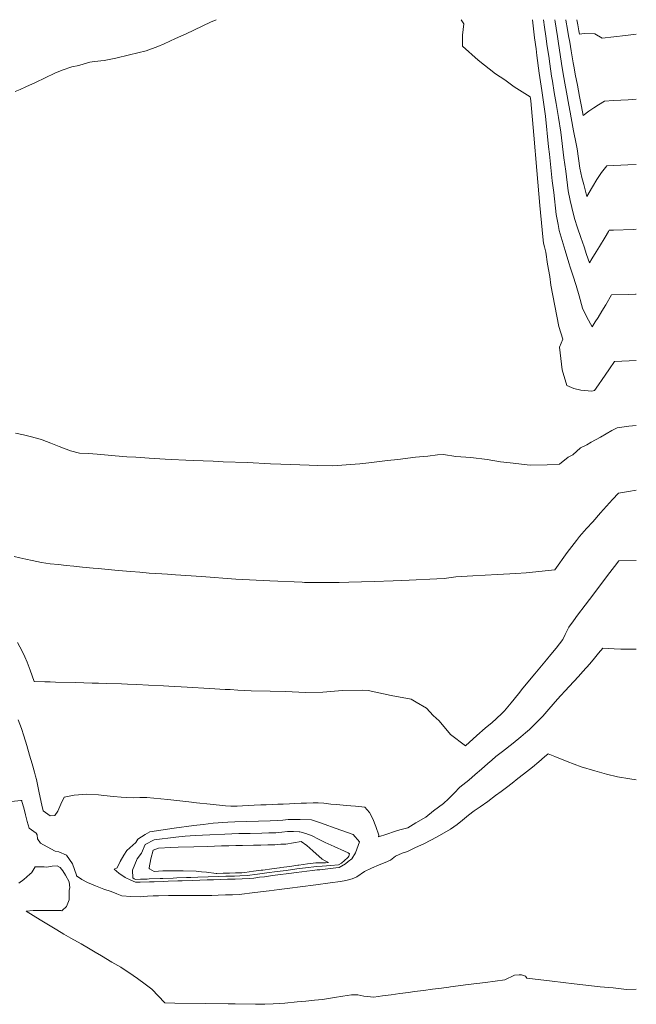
# Model space of a CAD drawing. Header units: inches. Extents: x 11351264 to 11356330, y 6702313 to 6706468.
# Tile 160 of 160: x 11356079 to 11356330, y 6706067 to 6706468. Entities that reach past the tile are written whole.
import ezdxf

# ---------------------------------------------------------------- set-up
doc = ezdxf.new("R2010")
doc.units = ezdxf.units.IN
doc.header["$MEASUREMENT"] = 0
doc.layers.add('Shumate_Contours_clip1', color=7, linetype='Continuous', lineweight=0)

msp = doc.modelspace()

# ---------------------------------------------------------------- linework, layer by layer
at = {"layer": 'Shumate_Contours_clip1'}
for points, elevation in [([(11356159.15, 6706468.13), (11356156.9, 6706467.15), (11356146.99, 6706462.4), (11356142.66, 6706460.43), (11356138.08, 6706458.31), (11356135.41, 6706457.25), (11356130.62, 6706455.39), (11356123.95, 6706453.76), (11356118.31, 6706452.41), (11356113.53, 6706451.49), (11356109.7, 6706451.14), (11356107.71, 6706450.86), (11356105.42, 6706450.19), (11356103.2, 6706449.51), (11356100.4, 6706448.97), (11356096.42, 6706447.5), (11356093.49, 6706446.29), (11356085.61, 6706442.48), (11356081.68, 6706440.72), (11356079.4, 6706439.7), (11356077.32, 6706438.83)], 1390), ([(11356330.36, 6706329.19), (11356327.5, 6706329.08), (11356321.48, 6706328.88), (11356319.44, 6706325.81), (11356317.66, 6706323.24), (11356316.4, 6706321.45), (11356314.95, 6706319.33), (11356313.33, 6706316.99), (11356312.21, 6706316.8), (11356307.81, 6706317.17), (11356304.87, 6706317.82), (11356302.11, 6706319.1), (11356300.14, 6706325.37), (11356299.09, 6706334.67), (11356300.39, 6706337.9), (11356298.85, 6706343.16), (11356297.17, 6706351.53), (11356295.61, 6706359.99), (11356295.11, 6706363.47), (11356294.15, 6706368.52), (11356293.47, 6706373.41), (11356292.97, 6706375.59), (11356292.6, 6706377.04), (11356292.36, 6706378.22), (11356291.38, 6706389.5), (11356291.06, 6706392.42), (11356289.8, 6706406.69), (11356288.57, 6706421.01), (11356287.39, 6706435.01), (11356287.37, 6706435.15), (11356287.35, 6706435.26), (11356287.17, 6706436.74), (11356280.65, 6706440.82), (11356276.82, 6706443.6), (11356272.95, 6706446.12), (11356265.94, 6706451.65), (11356259.52, 6706457.37), (11356259.54, 6706461.83), (11356260.14, 6706466.47), (11356259.07, 6706468.13)], 1390), ([(11356330.36, 6706356.23), (11356330.04, 6706356.22), (11356327.05, 6706356.13), (11356320.27, 6706355.95), (11356317.92, 6706351.96), (11356316.36, 6706349.36), (11356314.79, 6706346.78), (11356313.63, 6706345), (11356312.32, 6706343.01), (11356310.17, 6706346.89), (11356308.51, 6706350.55), (11356307.04, 6706355.6), (11356305.88, 6706359.8), (11356304.44, 6706364.01), (11356303.56, 6706366.92), (11356302.87, 6706369.05), (11356301.43, 6706374.05), (11356300.16, 6706378.2), (11356298.99, 6706382.19), (11356298.47, 6706384.65), (11356297.68, 6706388.69), (11356296.7, 6706397.76), (11356296.13, 6706402.4), (11356295, 6706413.32), (11356294.65, 6706416.25), (11356293.36, 6706428.8), (11356292.52, 6706434.54), (11356291.82, 6706439.23), (11356290.83, 6706446.35), (11356289.87, 6706453.5), (11356289.54, 6706456.28), (11356288.95, 6706460.68), (11356288.51, 6706464.36), (11356288.33, 6706465.64), (11356288.16, 6706466.81), (11356288.01, 6706468.13)], 1392), ([(11356330.36, 6706382.74), (11356329.02, 6706382.69), (11356321.03, 6706382.4), (11356319.31, 6706382.34), (11356319.01, 6706381.82), (11356317.62, 6706379.51), (11356315.31, 6706375.66), (11356313.99, 6706373.46), (11356312.3, 6706370.66), (11356311.32, 6706369.03), (11356310.11, 6706372.48), (11356309.06, 6706375.5), (11356307.75, 6706379.37), (11356306.43, 6706383.25), (11356305.15, 6706387.14), (11356304.1, 6706391.64), (11356303.47, 6706394.49), (11356302.61, 6706398.42), (11356301.63, 6706406.44), (11356300.9, 6706411.8), (11356299.65, 6706422.28), (11356298.63, 6706428.26), (11356297.69, 6706433.94), (11356296.94, 6706438.41), (11356296.16, 6706443.08), (11356295.87, 6706445.14), (11356295.11, 6706450.15), (11356294.68, 6706453.31), (11356294.1, 6706457.26), (11356293.54, 6706461.45), (11356292.99, 6706465.13), (11356292.55, 6706468.13)], 1394), ([(11356330.36, 6706409.18), (11356326.91, 6706409.02), (11356318.38, 6706408.63), (11356316.18, 6706405.89), (11356314.26, 6706402.97), (11356312.48, 6706400), (11356310.24, 6706396.04), (11356308.98, 6706400.91), (11356308.22, 6706403.86), (11356307.3, 6706407.66), (11356306.25, 6706415.43), (11356305.8, 6706417.6), (11356304.79, 6706422.85), (11356303.81, 6706428.09), (11356303.38, 6706430.47), (11356302.86, 6706433.33), (11356301.91, 6706438.57), (11356301.24, 6706442.22), (11356300.41, 6706446.85), (11356299.89, 6706450.3), (11356299.32, 6706453.88), (11356298.65, 6706458.49), (11356298.2, 6706461.26), (11356297.66, 6706464.63), (11356297.25, 6706467.24), (11356297.11, 6706468.13)], 1396), ([(11356330.36, 6706435.69), (11356327.06, 6706435.5), (11356321.1, 6706435.13), (11356317.45, 6706434.92), (11356314.93, 6706433.44), (11356313.07, 6706432.27), (11356310.98, 6706430.91), (11356308.75, 6706429.11), (11356308.03, 6706432.73), (11356307.23, 6706436.81), (11356306.34, 6706441.39), (11356305.47, 6706445.98), (11356305.01, 6706448.47), (11356304.61, 6706450.58), (11356303.83, 6706455.5), (11356303.23, 6706458.9), (11356302.77, 6706461.51), (11356302.33, 6706464.12), (11356301.68, 6706467.94), (11356301.65, 6706468.13)], 1398), ([(11356330.36, 6706462.21), (11356325.95, 6706461.71), (11356316.5, 6706460.65), (11356313.45, 6706462.3), (11356309.09, 6706462.56), (11356307.26, 6706462.17), (11356306.99, 6706463.62), (11356306.56, 6706465.98), (11356306.17, 6706468.13)], 1400), ([(11356330.36, 6706302.74), (11356327.36, 6706302.46), (11356322.59, 6706301.86), (11356320.36, 6706300.76), (11356315.82, 6706298.03), (11356311.97, 6706295.93), (11356310.27, 6706294.85), (11356307.64, 6706293.65), (11356304.57, 6706290.76), (11356302.65, 6706289.82), (11356299.12, 6706287), (11356294.02, 6706286.78), (11356287.17, 6706286.57), (11356279.01, 6706287.51), (11356275.06, 6706287.97), (11356269.61, 6706288.86), (11356262.92, 6706289.71), (11356256.84, 6706290.13), (11356251.76, 6706290.89), (11356249.36, 6706290.76), (11356245.47, 6706290.3), (11356240.43, 6706289.9), (11356233.24, 6706288.96), (11356229.06, 6706288.46), (11356221.38, 6706287.49), (11356217.7, 6706287.08), (11356208.48, 6706286.41), (11356206.48, 6706286.29), (11356200.46, 6706286.5), (11356197.15, 6706286.58), (11356185.51, 6706286.94), (11356181.35, 6706287.17), (11356171.9, 6706287.64), (11356162.07, 6706288), (11356158, 6706288.18), (11356149.87, 6706288.46), (11356146.87, 6706288.61), (11356140.98, 6706288.91), (11356138.49, 6706289.04), (11356131.84, 6706289.42), (11356126.44, 6706289.8), (11356122.74, 6706290.04), (11356118, 6706290.38), (11356113.68, 6706290.75), (11356110.68, 6706291.02), (11356107.15, 6706291.33), (11356103.56, 6706291.5), (11356099.84, 6706292.38), (11356095.28, 6706294.17), (11356091.89, 6706295.58), (11356088.3, 6706296.88), (11356087.5, 6706297.12), (11356083.9, 6706298.1), (11356080.68, 6706298.88), (11356077.47, 6706299.59)], 1388), ([(11356330.36, 6706276.36), (11356327.14, 6706275.87), (11356323.09, 6706275.13), (11356320.61, 6706272.54), (11356315.79, 6706267.1), (11356312.66, 6706263.49), (11356310.12, 6706260.72), (11356307.24, 6706257.57), (11356305.98, 6706255.93), (11356302.23, 6706250.98), (11356297.24, 6706243.98), (11356285.47, 6706242.69), (11356281.23, 6706242.48), (11356273.8, 6706241.98), (11356263.81, 6706241.47), (11356259.19, 6706241.23), (11356256.82, 6706241.14), (11356252.09, 6706240.42), (11356249.06, 6706240.24), (11356237.83, 6706239.78), (11356231.36, 6706239.45), (11356223.56, 6706239.16), (11356213.28, 6706238.85), (11356209.29, 6706238.74), (11356197.49, 6706238.79), (11356195.13, 6706238.81), (11356194.28, 6706238.84), (11356181.09, 6706239.4), (11356167.19, 6706240.19), (11356153.27, 6706241.19), (11356142.69, 6706241.89), (11356139.35, 6706242.11), (11356137.11, 6706242.26), (11356131.89, 6706242.62), (11356128.06, 6706242.92), (11356124.41, 6706243.22), (11356119.33, 6706243.66), (11356115.22, 6706244), (11356111.12, 6706244.41), (11356109.12, 6706244.64), (11356104.76, 6706245.05), (11356101.21, 6706245.4), (11356098.13, 6706245.72), (11356094.96, 6706246.08), (11356091.52, 6706246.38), (11356087.98, 6706246.91), (11356084.3, 6706247.74), (11356081.63, 6706248.33), (11356079.22, 6706248.83), (11356076.84, 6706249.37)], 1386), ([(11356330.36, 6706247.8), (11356323.27, 6706247.66), (11356321.46, 6706245.33), (11356319.58, 6706242.89), (11356314.62, 6706236.24), (11356313.06, 6706234.1), (11356311.34, 6706231.89), (11356309.51, 6706229.48), (11356306.45, 6706225.42), (11356304.75, 6706223.16), (11356302.9, 6706220.62), (11356301.44, 6706217.59), (11356300.43, 6706215.53), (11356297.75, 6706212.04), (11356295.61, 6706209.48), (11356293.82, 6706207.31), (11356288.97, 6706201.53), (11356284.14, 6706195.68), (11356282.32, 6706193.4), (11356279.34, 6706189.78), (11356276.7, 6706186.46), (11356275.73, 6706185.47), (11356273.27, 6706183.24), (11356271.59, 6706181.77), (11356268.78, 6706179.43), (11356265.45, 6706176.47), (11356260.73, 6706172.26), (11356254.66, 6706176.76), (11356250.06, 6706182.46), (11356247.6, 6706184.53), (11356244.93, 6706187.57), (11356240.67, 6706190.03), (11356238.65, 6706191.23), (11356230.48, 6706192.77), (11356221.12, 6706194.7), (11356218.89, 6706194.94), (11356210.65, 6706194.78), (11356202.72, 6706194.05), (11356195.6, 6706193.93), (11356187.5, 6706194.35), (11356181.21, 6706194.47), (11356173.44, 6706194.65), (11356168.05, 6706194.95), (11356164.96, 6706195.1), (11356162.8, 6706195.22), (11356156.49, 6706195.57), (11356147.39, 6706196.15), (11356139.97, 6706196.57), (11356137.76, 6706196.68), (11356131.57, 6706196.99), (11356126.91, 6706197.2), (11356123.13, 6706197.34), (11356120.69, 6706197.44), (11356114.59, 6706197.63), (11356111.29, 6706197.73), (11356108.63, 6706197.79), (11356101.92, 6706197.99), (11356093.75, 6706198.19), (11356091.56, 6706198.24), (11356089.35, 6706198.31), (11356085.09, 6706198.45), (11356084.27, 6706200.73), (11356083.41, 6706203.03), (11356082.14, 6706206.35), (11356081.2, 6706208.46), (11356080.24, 6706210.54), (11356079.24, 6706212.57), (11356078.3, 6706214.37)], 1384), ([(11356330.36, 6706211.54), (11356327.72, 6706211.57), (11356324.05, 6706211.61), (11356321.32, 6706211.75), (11356319.06, 6706211.9), (11356316.71, 6706212.03), (11356315.02, 6706209.99), (11356313.34, 6706207.98), (11356311.4, 6706205.6), (11356308.61, 6706202.5), (11356306.79, 6706200.49), (11356304.98, 6706198.46), (11356303.06, 6706196.42), (11356301.4, 6706194.65), (11356299.67, 6706192.78), (11356298.28, 6706191.17), (11356294.74, 6706187.19), (11356292.27, 6706184.28), (11356289.85, 6706181.87), (11356286.8, 6706178.84), (11356285.25, 6706177.53), (11356283.27, 6706175.82), (11356280.14, 6706173.35), (11356275.91, 6706169.96), (11356273.17, 6706167.79), (11356271.53, 6706166.43), (11356269.88, 6706165), (11356267.31, 6706162.74), (11356264.75, 6706160.46), (11356262.18, 6706158.21), (11356258.5, 6706155.36), (11356256.13, 6706152.97), (11356253.83, 6706150.67), (11356251.84, 6706148.77), (11356247.79, 6706145.71), (11356244.57, 6706143.18), (11356240.54, 6706140.81), (11356237.23, 6706138.84), (11356234.06, 6706137.98), (11356231.79, 6706137.25), (11356228.67, 6706136.18), (11356225.36, 6706135.1), (11356225.46, 6706135.76), (11356224.29, 6706139.35), (11356223.05, 6706142.52), (11356221.62, 6706145.03), (11356219.75, 6706147.2), (11356216.02, 6706147.64), (11356212.19, 6706147.95), (11356208.39, 6706148.29), (11356205.92, 6706148.37), (11356203.1, 6706148.86), (11356200.82, 6706149.04), (11356198.65, 6706148.96), (11356196.03, 6706148.86), (11356193.86, 6706148.78), (11356191.25, 6706148.67), (11356189.08, 6706148.59), (11356186.46, 6706148.49), (11356184.3, 6706148.41), (11356182.14, 6706148.32), (11356179.52, 6706148.21), (11356177.35, 6706148.13), (11356174.74, 6706148), (11356172.54, 6706147.91), (11356169.96, 6706147.76), (11356167.69, 6706147.67), (11356165.18, 6706147.68), (11356162.94, 6706147.78), (11356156.72, 6706148.45), (11356151.21, 6706149.04), (11356148.12, 6706149.37), (11356139.51, 6706150.33), (11356130.91, 6706151.19), (11356128.12, 6706151.12), (11356125.33, 6706151.06), (11356122.54, 6706151.14), (11356120.52, 6706151.26), (11356117.4, 6706151.49), (11356113.47, 6706152), (11356111.28, 6706152.19), (11356106.54, 6706152.52), (11356101.34, 6706152.07), (11356097.34, 6706151.28), (11356095.89, 6706148.38), (11356094.76, 6706145.64), (11356093.53, 6706143.78), (11356091.59, 6706143.64), (11356088.66, 6706145.67), (11356088.15, 6706148.09), (11356087.13, 6706153.02), (11356085.97, 6706158.52), (11356085.64, 6706159.79), (11356085.15, 6706161.51), (11356084.21, 6706164.89), (11356083.2, 6706168.38), (11356082.1, 6706172.31), (11356080.9, 6706176.34), (11356079.89, 6706179.21), (11356078.54, 6706182.84)], 1382), ([(11356330.36, 6706158.36), (11356327.77, 6706158.69), (11356322.75, 6706159.58), (11356318.21, 6706160.6), (11356313.51, 6706161.96), (11356307.94, 6706163.69), (11356302.22, 6706165.82), (11356297.18, 6706167.79), (11356294.46, 6706168.98), (11356292.93, 6706167.66), (11356290.62, 6706165.67), (11356288.02, 6706163.45), (11356284.44, 6706160.65), (11356282.13, 6706158.83), (11356279.83, 6706157.01), (11356277.44, 6706155.24), (11356275.26, 6706153.61), (11356273.06, 6706151.94), (11356269.94, 6706149.48), (11356266.78, 6706147.32), (11356264.36, 6706145.65), (11356261.95, 6706143.97), (11356259.52, 6706141.93), (11356257.39, 6706140.1), (11356254.71, 6706138.28), (11356249.3, 6706135.18), (11356243.77, 6706132.26), (11356240.42, 6706130.75), (11356237.11, 6706129.17), (11356234.96, 6706128.43), (11356232.21, 6706127.21), (11356230.25, 6706125.63), (11356228.03, 6706124.62), (11356225.63, 6706123.68), (11356222.44, 6706122.35), (11356219.6, 6706120.93), (11356216.47, 6706118.81), (11356214.56, 6706117.97), (11356212.06, 6706117.38), (11356209.81, 6706116.88), (11356205.61, 6706116.34), (11356199.84, 6706115.6), (11356193.37, 6706114.77), (11356189.15, 6706114.24), (11356184.93, 6706113.71), (11356180.8, 6706113.14), (11356174.98, 6706112.42), (11356168.57, 6706111.67), (11356165.9, 6706111.55), (11356162.96, 6706111.42), (11356160.01, 6706111.3), (11356157.44, 6706111.22), (11356153.03, 6706111.23), (11356148.52, 6706111.22), (11356145.59, 6706111.18), (11356142.93, 6706111.23), (11356140.25, 6706111.24), (11356140.03, 6706111.24), (11356139.79, 6706111.23), (11356135.71, 6706111.11), (11356133.49, 6706111.03), (11356131.28, 6706110.96), (11356128.29, 6706110.68), (11356124.43, 6706110.84), (11356120.72, 6706111.13), (11356118.75, 6706111.89), (11356116.37, 6706112.79), (11356113.44, 6706113.76), (11356110.07, 6706115.09), (11356106.83, 6706116.45), (11356104.45, 6706117.79), (11356102.35, 6706119.16), (11356102.27, 6706119.2), (11356102.25, 6706119.39), (11356102.24, 6706119.43), (11356101.49, 6706121.75), (11356100.66, 6706124.06), (11356098.16, 6706127.65), (11356095.11, 6706128.94), (11356093.59, 6706129.23), (11356090.35, 6706131.01), (11356087.69, 6706132.57), (11356086.38, 6706134.37), (11356086.3, 6706135.97), (11356085.88, 6706136.68), (11356082.96, 6706138.65), (11356082.17, 6706141.36), (11356081.47, 6706144.13), (11356080.79, 6706146.92), (11356080.09, 6706149.55), (11356080.05, 6706149.71), (11356079.97, 6706149.99), (11356079.65, 6706149.95), (11356075.83, 6706149.49)], 1380), ([(11356330.36, 6706073.05), (11356326.36, 6706072.96), (11356320.9, 6706073.57), (11356315.66, 6706074.04), (11356308.53, 6706074.87), (11356305.04, 6706075.19), (11356296.14, 6706076.27), (11356285.71, 6706077.53), (11356285.19, 6706078.34), (11356283.65, 6706078.86), (11356282.66, 6706078.85), (11356280.7, 6706078.76), (11356276.82, 6706076.84), (11356268.96, 6706075.81), (11356261.9, 6706074.88), (11356254.62, 6706073.93), (11356253.95, 6706073.85), (11356250.97, 6706073.46), (11356247.32, 6706072.99), (11356243.68, 6706072.52), (11356240.03, 6706072.05), (11356237.51, 6706071.72), (11356233.97, 6706071.25), (11356230.44, 6706070.77), (11356226.91, 6706070.29), (11356223.38, 6706069.82), (11356219.41, 6706070.21), (11356216.94, 6706070.72), (11356214.33, 6706070.78), (11356210.85, 6706070.2), (11356207.36, 6706069.64), (11356202.46, 6706068.8), (11356199.21, 6706068.53), (11356195.72, 6706068.19), (11356192.23, 6706067.85), (11356187.16, 6706067.34), (11356184.82, 6706067.21), (11356182.48, 6706067.08), (11356179.03, 6706066.89), (11356176.87, 6706066.87), (11356175.19, 6706066.87), (11356166.96, 6706067), (11356164.1, 6706067.03), (11356154.66, 6706067.18), (11356142.36, 6706067.37), (11356138.26, 6706067.44), (11356132.94, 6706073.06), (11356130.33, 6706075.07), (11356127.16, 6706077.4), (11356125.36, 6706078.62), (11356120.35, 6706081.94), (11356116.65, 6706084), (11356112.48, 6706086.57), (11356109.86, 6706088.14), (11356107.24, 6706089.71), (11356104.19, 6706091.48), (11356100.02, 6706093.89), (11356097.16, 6706095.51), (11356094.34, 6706097.23), (11356090.89, 6706099.28), (11356087.43, 6706101.35), (11356084.61, 6706103.06), (11356081.73, 6706104.8), (11356084.67, 6706105.14), (11356088.73, 6706105.11), (11356092.76, 6706105.05), (11356095.95, 6706105.13), (11356096.32, 6706105.02), (11356096.38, 6706105), (11356096.48, 6706105.04), (11356098.23, 6706106.79), (11356099.31, 6706109.46), (11356099.25, 6706113.37), (11356099.56, 6706114.3), (11356099.28, 6706116.84), (11356097.83, 6706119.43), (11356096.76, 6706121.33), (11356095.64, 6706122.62), (11356094.48, 6706123.28), (11356092.38, 6706123.1), (11356090.2, 6706122.82), (11356089.19, 6706122.9), (11356085.4, 6706122.9), (11356084.18, 6706120.89), (11356084.12, 6706120.8), (11356084.06, 6706120.65), (11356083.29, 6706119.93), (11356080.8, 6706117.73), (11356078.86, 6706116.22)], 1378)]:
    msp.add_lwpolyline(points, dxfattribs=dict(at, elevation=elevation))
for points, elevation in [([(11356117.65, 6706122), (11356119.59, 6706120.37), (11356122.16, 6706118.55), (11356124.43, 6706117.41), (11356126.3, 6706116.59), (11356128.27, 6706116.61), (11356132.07, 6706116.77), (11356133.98, 6706116.83), (11356137.85, 6706116.96), (11356139.65, 6706117.02), (11356143.65, 6706117.15), (11356145.35, 6706117.21), (11356149.47, 6706117.34), (11356152.52, 6706117.45), (11356155.47, 6706117.54), (11356158.17, 6706117.63), (11356161.12, 6706117.73), (11356163.88, 6706117.81), (11356166.91, 6706117.91), (11356169.85, 6706118.01), (11356172.79, 6706118.13), (11356174.6, 6706118.32), (11356176.87, 6706118.62), (11356178.86, 6706118.88), (11356181.37, 6706119.2), (11356183.22, 6706119.45), (11356185.47, 6706119.73), (11356187.67, 6706120.01), (11356189.91, 6706120.3), (11356191.79, 6706120.54), (11356194.04, 6706120.83), (11356196.2, 6706121.1), (11356198.45, 6706121.38), (11356200.36, 6706121.62), (11356201.38, 6706121.69), (11356203.6, 6706121.94), (11356205.74, 6706122.18), (11356208.02, 6706122.44), (11356209.31, 6706122.62), (11356211.86, 6706124.17), (11356213.02, 6706125.05), (11356214.53, 6706126.14), (11356215.99, 6706128.65), (11356217.55, 6706133.04), (11356215.05, 6706136.08), (11356210.77, 6706137.58), (11356207.25, 6706138.85), (11356203.55, 6706140.1), (11356200.94, 6706141.08), (11356198.05, 6706141.98), (11356193.4, 6706142.22), (11356188.48, 6706142.18), (11356186.4, 6706141.95), (11356183.99, 6706141.72), (11356181.17, 6706141.64), (11356176.42, 6706141.48), (11356171.67, 6706141.34), (11356166.79, 6706141.19), (11356164.02, 6706141.04), (11356157.98, 6706140.65), (11356153.93, 6706140.16), (11356150.15, 6706139.7), (11356142.11, 6706138.6), (11356132.17, 6706137.1), (11356130.26, 6706136.04), (11356127.31, 6706134.13), (11356126.44, 6706132.82), (11356122.75, 6706129.52), (11356121.62, 6706127.71), (11356120.07, 6706125.01), (11356118.85, 6706122.47)], 1380), ([(11356125.14, 6706121.53), (11356125.24, 6706118.43), (11356125.82, 6706118), (11356126.3, 6706117.74), (11356128.42, 6706117.81), (11356131.04, 6706117.93), (11356131.88, 6706117.96), (11356136.34, 6706118.12), (11356137.51, 6706118.16), (11356141.71, 6706118.31), (11356143.17, 6706118.36), (11356147.14, 6706118.5), (11356148.86, 6706118.56), (11356151.67, 6706118.66), (11356155.98, 6706118.81), (11356160.31, 6706118.95), (11356163.14, 6706119.04), (11356166.72, 6706119.14), (11356168.89, 6706119.22), (11356171.8, 6706119.36), (11356176.05, 6706119.89), (11356179.8, 6706120.4), (11356184.11, 6706120.98), (11356187.74, 6706121.45), (11356192.12, 6706122.04), (11356195.65, 6706122.49), (11356200.09, 6706123.08), (11356202.43, 6706123.14), (11356205.93, 6706123.49), (11356209.03, 6706123.75), (11356210.25, 6706124.44), (11356212.66, 6706126.5), (11356212.93, 6706126.78), (11356213.23, 6706127.27), (11356213.53, 6706128.13), (11356213.02, 6706128.66), (11356211.48, 6706129.33), (11356207.22, 6706131.22), (11356203.55, 6706132.8), (11356200.94, 6706134.23), (11356198.33, 6706135.57), (11356195.72, 6706136.5), (11356193.3, 6706137.09), (11356193.14, 6706137.19), (11356192.96, 6706137.17), (11356190.73, 6706137.3), (11356188.21, 6706137.27), (11356185.94, 6706137.04), (11356183.54, 6706136.8), (11356180.63, 6706136.73), (11356177.8, 6706136.66), (11356173.06, 6706136.54), (11356168.38, 6706136.43), (11356165.52, 6706136.33), (11356162.7, 6706136.23), (11356156.59, 6706135.93), (11356150.68, 6706135.64), (11356146.58, 6706135.34), (11356142.71, 6706134.99), (11356133.88, 6706133.87), (11356130.31, 6706131.98), (11356128.74, 6706128.48), (11356127.04, 6706126.17), (11356126.04, 6706123.82)], 1378), ([(11356131.86, 6706122.3), (11356131.86, 6706122.22), (11356131.98, 6706122.05), (11356133.95, 6706120.99), (11356137.46, 6706121.24), (11356141.43, 6706121.21), (11356145.71, 6706121.27), (11356151.04, 6706121.14), (11356153.18, 6706120.91), (11356155.29, 6706120.68), (11356159.25, 6706120.16), (11356159.47, 6706120.17), (11356159.49, 6706120.17), (11356162.03, 6706120.26), (11356164.58, 6706120.35), (11356167.13, 6706120.44), (11356169.66, 6706120.51), (11356170.83, 6706120.57), (11356174.47, 6706121.07), (11356177.51, 6706121.48), (11356178.24, 6706121.58), (11356181.86, 6706122.08), (11356185, 6706122.51), (11356185.58, 6706122.59), (11356189.19, 6706123.09), (11356192.44, 6706123.54), (11356192.87, 6706123.59), (11356196.46, 6706124.09), (11356199.82, 6706124.55), (11356203.46, 6706124.56), (11356203.74, 6706124.59), (11356204.97, 6706124.68), (11356204.39, 6706124.89), (11356203.55, 6706125.32), (11356202.44, 6706126.02), (11356198.62, 6706129.47), (11356196.19, 6706131.65), (11356193.89, 6706133.16), (11356190.74, 6706132.62), (11356187.64, 6706132.14), (11356185.49, 6706132.07), (11356183.09, 6706131.88), (11356180.27, 6706131.82), (11356177.46, 6706131.77), (11356174.44, 6706131.71), (11356169.99, 6706131.61), (11356167.18, 6706131.55), (11356164.37, 6706131.49), (11356161.37, 6706131.42), (11356155.72, 6706131.23), (11356150.07, 6706131.04), (11356143.7, 6706130.85), (11356140.73, 6706130.78), (11356135.67, 6706130.51), (11356133.47, 6706129.73), (11356132.56, 6706126.14), (11356131.91, 6706122.47), (11356131.89, 6706122.4)], 1376)]:
    msp.add_lwpolyline(points, close=True, dxfattribs=dict(at, elevation=elevation))

doc.saveas('drawing.dxf')
